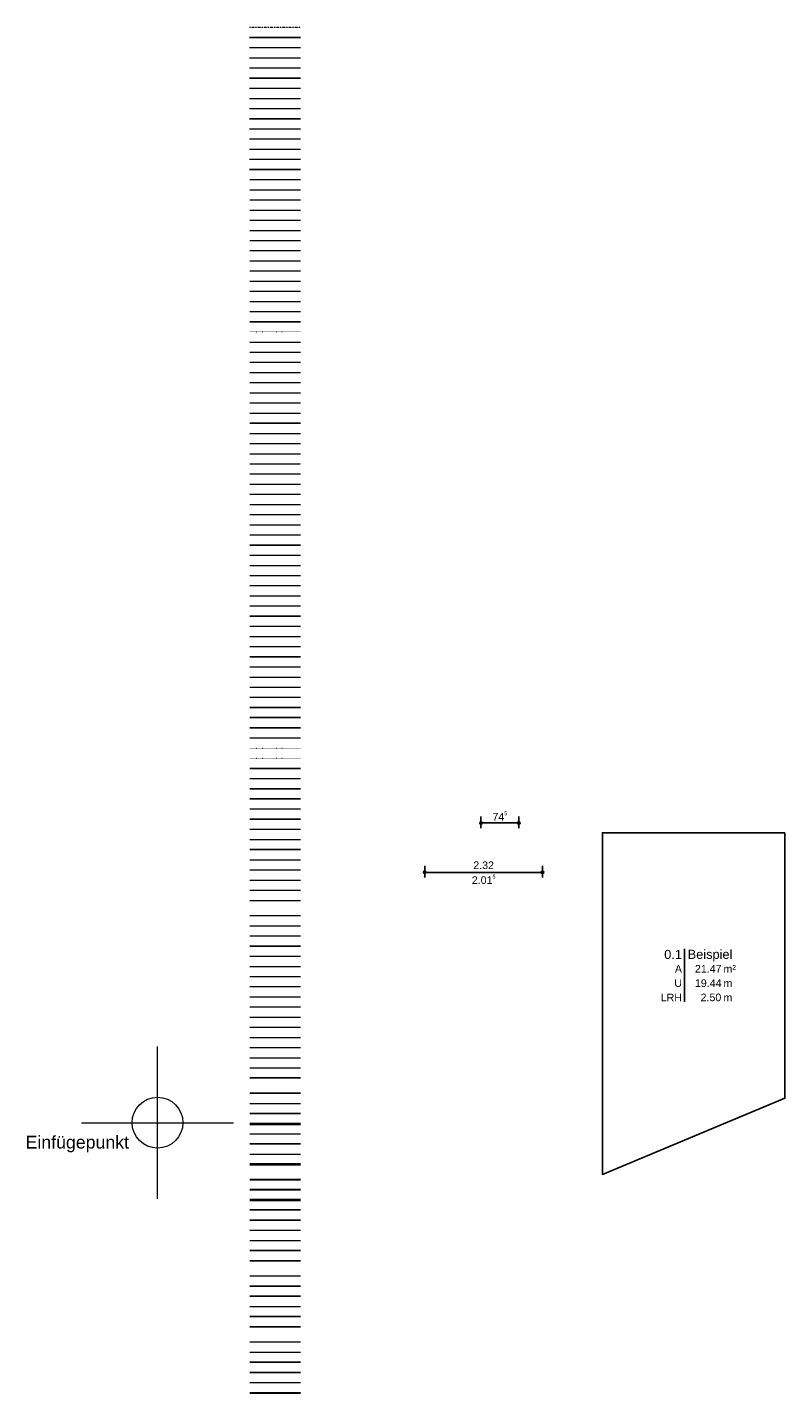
# Model space of a CAD drawing. Header units: millimetres. Extents: x -2566 to 12357, y -32618 to 21580.
# Tile 2 of 2: x -2566 to 12357, y -5320 to 21580. Entities that reach past the tile are written whole.
import ezdxf
from ezdxf.enums import TextEntityAlignment as Align

# ---------------------------------------------------------------- set-up
doc = ezdxf.new("R2010")
doc.units = ezdxf.units.MM
doc.header["$MEASUREMENT"] = 0
for name, pattern in [('ACAD_ISO02W100', [15, 12, -3]), ('ACAD_ISO07W100', [3, 0, -3]), ('ACAD_ISO10W100', [18, 12, -3, 0, -3]), ('AUSGEZOGEN', [0]), ('STRICHPUNKT2', [0.5, 0.25, -0.125, 0, -0.125])]:
    doc.linetypes.add(name, pattern=pattern)
for name, color, linetype, lineweight in [('A_ACHSE', 9, 'STRICHPUNKT2', 15), ('A_ACHSE-TXT', 7, 'Continuous', 25), ('A_BEM-100', 8, 'Continuous', 13), ('A_BEM-50', 8, 'Continuous', 18), ('A_BO', 7, 'Continuous', 13), ('A_BO-TXT', 7, 'Continuous', 25), ('A_DA', 7, 'Continuous', 18), ('A_DA-A', 2, 'ABBRUCH', 25), ('A_DA-A-S', 2, 'Continuous', 9), ('A_DA-N', 1, 'Continuous', 18), ('A_DA-N-S', 1, 'Continuous', 9), ('A_DA-S', 254, 'Continuous', 9), ('A_DA-TXT', 7, 'Continuous', 25), ('A_DA_AUF', 7, 'Continuous', 18), ('A_DA_FE', 250, 'Continuous', 13), ('A_DA_FE-A', 2, 'ABBRUCH', 13), ('A_DA_FE-N', 1, 'Continuous', 13), ('A_DA_FE-TXT', 250, 'Continuous', 15), ('A_DA_KONSTR', 7, 'Continuous', 18), ('A_DE', 7, 'Continuous', 15), ('A_DE-A', 2, 'ABBRUCH', 15), ('A_DE-A-S', 2, 'Continuous', 9), ('A_DE-D', 250, 'Continuous', 13), ('A_DE-D-BEM', 8, 'Continuous', 9), ('A_DE-N', 1, 'Continuous', 15), ('A_DE-N-S', 1, 'Continuous', 9), ('A_DE-S', 254, 'Continuous', 9), ('A_DE-TXT', 7, 'Continuous', 25), ('A_DE_UZ', 252, 'ACAD_ISO07W100', 18), ('A_DE_UZ-TXT', 252, 'Continuous', 18), ('A_FASSADE', 7, 'Continuous', 15), ('A_FASSADE-A', 2, 'ABBRUCH', 15), ('A_FASSADE-N', 1, 'Continuous', 15), ('A_FASSADE-TXT', 250, 'Continuous', 15), ('A_FE', 7, 'Continuous', 15), ('A_FE-A', 2, 'ABBRUCH', 15), ('A_FE-N', 1, 'Continuous', 15), ('A_FE-TXT', 7, 'Continuous', 25), ('A_FU', 7, 'ACAD_ISO02W100', 18), ('A_GEL', 7, 'Continuous', 15), ('A_GEL-VER', 7, 'ACAD_ISO02W100', 15), ('A_GSL', 7, 'ACAD_ISO10W100', 20), ('A_LW', 7, 'Continuous', 18), ('A_LW-A', 2, 'ABBRUCH', 18), ('A_LW-A-S', 2, 'Continuous', 9), ('A_LW-N', 1, 'Continuous', 18), ('A_LW-N-S', 1, 'Continuous', 9), ('A_LW-S', 254, 'Continuous', 9), ('A_SO', 7, 'Continuous', 15), ('A_SO-TXT', 7, 'Continuous', 25), ('A_ST', 7, 'Continuous', 18), ('A_ST-A', 2, 'ABBRUCH', 18), ('A_ST-A-S', 2, 'Continuous', 9), ('A_ST-N', 1, 'Continuous', 18), ('A_ST-N-S', 1, 'Continuous', 9), ('A_ST-S', 254, 'Continuous', 9), ('A_ST-TXT', 7, 'Continuous', 25), ('A_TR', 7, 'Continuous', 15), ('A_TR-A', 2, 'ABBRUCH', 15), ('A_TR-N', 1, 'Continuous', 15), ('A_TR-TXT', 7, 'Continuous', 25), ('A_TR-VER', 7, 'ACAD_ISO02W100', 13), ('A_TT', 7, 'Continuous', 15), ('A_TT-A', 2, 'ABBRUCH', 15), ('A_TT-N', 1, 'Continuous', 15), ('A_TT-TXT', 7, 'Continuous', 25), ('A_TXT', 7, 'Continuous', 25), ('A_TXT_A', 2, 'Continuous', 25), ('A_TXT_N', 1, 'Continuous', 18), ('A_UZ', 7, 'ACAD_ISO07W100', 18), ('A_UZ-TXT', 7, 'ACAD_ISO07W100', 18), ('A_VBB', 253, 'Continuous', 25), ('A_VBB-S', 9, 'Continuous', 13), ('A_W', 7, 'Continuous', 25), ('A_W-A', 2, 'ABBRUCH', 25), ('A_W-A-S', 2, 'Continuous', 9), ('A_W-N', 1, 'Continuous', 25), ('A_W-N-S', 1, 'Continuous', 9), ('A_W-S', 254, 'Continuous', 9), ('A_W-TXT', 7, 'Continuous', 25), ('A_W-VER', 7, 'ACAD_ISO02W100', 15), ('A_W-WD', 7, 'Continuous', 13), ('A_W-WD-S', 254, 'Continuous', 9), ('A_W-WS', 254, 'Continuous', 13), ('A_W-WV', 7, 'Continuous', 13), ('AE_AUF', 7, 'Continuous', 13), ('AE_AUF-A', 2, 'ABBRUCH', 13), ('AE_AUF-N', 1, 'Continuous', 13), ('AE_AUF-TXT', 7, 'Continuous', 25), ('AE_MO', 255, 'Continuous', 15), ('AE_MO-F', 7, 'Continuous', 15), ('AE_MO-N', 1, 'Continuous', 15), ('AE_MO-TXT', 7, 'Continuous', 15), ('AE_SE', 7, 'Continuous', 15), ('AE_SE-A', 2, 'ABBRUCH', 15), ('AE_SE-N', 1, 'Continuous', 15), ('AE_SE-TXT', 7, 'Continuous', 15), ('AE_TE', 7, 'Continuous', 15), ('AE_TE-A', 2, 'ABBRUCH', 15), ('AE_TE-N', 1, 'Continuous', 15), ('AE_TE-TXT', 7, 'Continuous', 15), ('BS_BEM', 8, 'Continuous', 18), ('BS_FLUCHTWEGE', 102, 'Continuous', 25), ('BS_SCHILDER', 102, 'Continuous', 25), ('BS_SCHRAFFUR', 102, 'Continuous', 13), ('BS_SYMBOLE', 102, 'Continuous', 25), ('EL_BZ', 200, 'Continuous', 18), ('EL_BZ-BEM', 8, 'Continuous', 18), ('EL_BZ-GER', 200, 'Continuous', 25), ('EL_BZ-TXT', 7, 'Continuous', 25), ('EL_KK', 51, 'Continuous', 18), ('EL_KK_DDO', 2, 'Continuous', 30), ('FM_RAUM_A-TXT', 250, 'Continuous', 25), ('KA_ALLGEMEIN', 7, 'Continuous', 25), ('KA_FFN', 7, 'Continuous', 18), ('KA_HLI', 9, 'ACAD_ISO02W100', 25), ('KA_MPT', 1, 'Continuous', 40), ('KA_RAS', 9, 'Continuous', 18), ('KA_TXT', 7, 'Continuous', 25), ('KA_VAN', 8, 'Continuous', 18), ('KA_VBB', 8, 'Continuous', 40), ('LP_ALLGEMEIN', 7, 'Continuous', 30), ('LP_ERS', 30, 'Continuous', 30), ('LP_GBB', 1, 'Continuous', 40), ('LP_GRE', 6, 'Continuous', 25), ('LP_KOT', 7, 'Continuous', 25), ('LP_MSL', 8, 'Continuous', 18), ('LP_RAS', 9, 'Continuous', 18), ('LP_TXT', 7, 'Continuous', 25)]:
    doc.layers.add(name, color=color, linetype=linetype, lineweight=lineweight)
for name, color, linetype, lineweight, plot in [('AF', 8, 'Continuous', 25, False), ('FM_RAUM_A', 255, 'Continuous', 25, False), ('KO_EINF', 1, 'Continuous', 18, False)]:
    doc.layers.add(name, color=color, linetype=linetype, lineweight=lineweight, plot=plot)
doc.styles.get("Standard").update_dxf_attribs({"font": 'arial.ttf'})
doc.linetypes.add('ABBRUCH', pattern='A,0.15,-0.15,["X",Standard,S=0.07,R=0,X=-0.1,Y=-0.035],-0.005', length=0.305)
doc.dimstyles.new('cm von mm hochgestellt', dxfattribs={"dimscale": 100, "dimtxt": 1.5, "dimasz": 1, "dimexe": 1.25, "dimexo": 1, "dimtad": 1, "dimdec": 0, "dimlfac": 0.1, "dimrnd": 0.499, "dimzin": 1, "dimtxsty": 'Standard', "dimblk": 'SMALL', "dimcen": -2.5, "dimadec": 0, "dimazin": 0, "dimtfac": 1, "dimtdec": 0, "dimtmove": 0, "dimatfit": 3, "dimfxl": 1, "dimfxlon": 1, "dimarcsym": 0})
doc.dimstyles.new('m von mm', dxfattribs={"dimscale": 100, "dimtxt": 1.5, "dimasz": 1, "dimexe": 1.25, "dimexo": 0.5, "dimtad": 1, "dimlfac": 0.001, "dimzin": 1, "dimdsep": 46, "dimtxsty": 'Standard', "dimblk": 'SMALL', "dimcen": -2.5, "dimadec": 0, "dimazin": 0, "dimtfac": 1, "dimtmove": 0, "dimatfit": 3, "dimfxl": 1, "dimfxlon": 1, "dimarcsym": 0})

# ---------------------------------------------------------------- blocks, each defined once
blk = doc.blocks.new('Einfügepunkt')
at = {"layer": 'KO_EINF'}
for p, q in [((0, -1.5), (0, 1.5)), ((-1.5, 0), (1.5, 0))]:
    blk.add_line(p, q, dxfattribs=at)
blk.add_circle((0, 0), 0.5, dxfattribs=at)
blk.add_text('Einfügepunkt', height=0.25, dxfattribs=at).set_placement((-2.6, -0.509, -1586.669))
blk = doc.blocks.new('Raumstempel')
at = {"layer": 'FM_RAUM_A-TXT'}
blk.add_line((0, 0), (0, -0.698), dxfattribs=at)
for s, p in [('A', (-0.031, -0.314)), ('U', (-0.031, -0.501)), ('LRH', (-0.031, -0.69))]:
    blk.add_text(s, height=0.1, dxfattribs=at).set_placement(p, align=Align.RIGHT)
for s, p in [('m²', (0.514, -0.314)), ('m', (0.514, -0.501)), ('m', (0.514, -0.69))]:
    blk.add_text(s, height=0.1, dxfattribs=at).set_placement(p)
for tag, height, p in [('RAUMNUMMER', 0.12, (-0.031, -0.134)), ('RAUMFLÄCHE', 0.1, (0.489, -0.312)), ('RAUMUMFANG', 0.1, (0.489, -0.501))]:
    blk.add_attdef(tag, text='', height=height, dxfattribs=at).set_placement(p, align=Align.RIGHT)
blk.add_attdef('RAUMBEZEICHNUNG', (0.044, -0.133), '', height=0.12, dxfattribs=at)
blk = doc.blocks.new('_Small')
at = {"color": 0, "linetype": 'ByBlock', "lineweight": -2}
blk.add_circle((0, 0), 0.25, dxfattribs=at)
blk = doc.blocks.new('*D7')
at = {"layer": 'A_BEM-100', "color": 0, "lineweight": -2, "transparency": 16777216}
for p, q in [((5265, 4832), (5265, 5057)), ((5265, 4932), (7585, 4932)), ((7585, 4832), (7585, 5057))]:
    blk.add_line(p, q, dxfattribs=at)
at = {"layer": 'Defpoints', "color": 0, "transparency": 16777216}
for p in [(7585, 4932), (5265, 4552), (7585, 4528)]:
    blk.add_point(p, dxfattribs=at)
at = {"layer": 'A_BEM-100', "color": 0, "lineweight": -2, "transparency": 16777216, "xscale": 100, "yscale": 100, "zscale": 100, "rotation": 180}
blk.add_blockref('_Small', (5265, 4932), dxfattribs=at)
at = {"layer": 'A_BEM-100', "color": 0, "lineweight": -2, "transparency": 16777216, "xscale": 100, "yscale": 100, "zscale": 100}
blk.add_blockref('_Small', (7585, 4932), dxfattribs=at)
at = {"layer": 'A_BEM-100', "color": 0, "transparency": 16777216, "char_height": 150, "attachment_point": 5}
for s, insert in [('2.32', (6425, 5071)), ('2.01{\\A1;{\\H0.5x;\\S5^ ;}}', (6425, 4793))]:
    blk.add_mtext(s, dxfattribs=dict(at, insert=insert))
blk = doc.blocks.new('*D8')
at = {"layer": 'A_BEM-100', "color": 0, "lineweight": -2, "transparency": 16777216}
for p, q in [((6373, 5805), (6373, 6030)), ((7118, 5805), (7118, 6030)), ((6373, 5905), (7118, 5905))]:
    blk.add_line(p, q, dxfattribs=at)
at = {"layer": 'Defpoints', "color": 0, "transparency": 16777216}
for p in [(7118, 5905), (6373, 850), (7118, 850)]:
    blk.add_point(p, dxfattribs=at)
at = {"layer": 'A_BEM-100', "color": 0, "lineweight": -2, "transparency": 16777216, "xscale": 100, "yscale": 100, "zscale": 100, "rotation": 180}
blk.add_blockref('_Small', (6373, 5905), dxfattribs=at)
at = {"layer": 'A_BEM-100', "color": 0, "lineweight": -2, "transparency": 16777216, "xscale": 100, "yscale": 100, "zscale": 100}
blk.add_blockref('_Small', (7118, 5905), dxfattribs=at)
at = {"layer": 'A_BEM-100', "color": 0, "transparency": 16777216, "insert": (6745, 6042), "char_height": 150, "attachment_point": 5}
blk.add_mtext('74{\\A1;{\\H0.5x;\\S5^ ;}}', dxfattribs=at)

msp = doc.modelspace()

# ---------------------------------------------------------------- linework, layer by layer
at = {"layer": 'A_ACHSE'}
msp.add_line((1814.367, 21580.082), (2814.367, 21580.082), dxfattribs=at)
at = {"layer": 'A_ACHSE-TXT'}
msp.add_line((1814.367, 21380.082), (2814.367, 21380.082), dxfattribs=at)
at = {"layer": 'A_BEM-100'}
msp.add_line((1814.367, 20980.082), (2814.367, 20980.082), dxfattribs=at)
at = {"layer": 'A_BEM-50'}
msp.add_line((1814.367, 21180.082), (2814.367, 21180.082), dxfattribs=at)
at = {"layer": 'A_BO'}
msp.add_line((1814.367, 20780.082), (2814.367, 20780.082), dxfattribs=at)
at = {"layer": 'A_BO-TXT'}
msp.add_line((1814.367, 20580.082), (2814.367, 20580.082), dxfattribs=at)
at = {"layer": 'A_DA'}
msp.add_line((1814.367, 20380.082), (2814.367, 20380.082), dxfattribs=at)
at = {"layer": 'A_DA-A'}
msp.add_line((1814.367, 19780.082), (2814.367, 19780.082), dxfattribs=at)
at = {"layer": 'A_DA-A-S'}
msp.add_line((1814.367, 19580.082), (2814.367, 19580.082), dxfattribs=at)
at = {"layer": 'A_DA-N'}
msp.add_line((1814.367, 19380.082), (2814.367, 19380.082), dxfattribs=at)
at = {"layer": 'A_DA-N-S'}
msp.add_line((1814.367, 19180.082), (2814.367, 19180.082), dxfattribs=at)
at = {"layer": 'A_DA-S'}
msp.add_line((1814.367, 18980.082), (2814.367, 18980.082), dxfattribs=at)
at = {"layer": 'A_DA-TXT'}
msp.add_line((1814.367, 18780.082), (2814.367, 18780.082), dxfattribs=at)
at = {"layer": 'A_DA_AUF'}
for p, q in [((1814.367, 20180.082), (2814.367, 20180.082)), ((1816.248, 18580.091), (2816.248, 18580.091))]:
    msp.add_line(p, q, dxfattribs=at)
at = {"layer": 'A_DA_FE'}
msp.add_line((1816.248, 18380.091), (2816.248, 18380.091), dxfattribs=at)
at = {"layer": 'A_DA_FE-A'}
msp.add_line((1816.248, 18180.091), (2816.248, 18180.091), dxfattribs=at)
at = {"layer": 'A_DA_FE-N'}
msp.add_line((1816.248, 17980.091), (2816.248, 17980.091), dxfattribs=at)
at = {"layer": 'A_DA_FE-TXT'}
msp.add_line((1816.248, 17780.091), (2816.248, 17780.091), dxfattribs=at)
at = {"layer": 'A_DA_KONSTR'}
for p, q in [((1814.367, 19980.082), (2814.367, 19980.082)), ((1816.248, 17580.091), (2816.248, 17580.091))]:
    msp.add_line(p, q, dxfattribs=at)
at = {"layer": 'A_DE'}
msp.add_line((1816.248, 17380.091), (2816.248, 17380.091), dxfattribs=at)
at = {"layer": 'A_DE-A'}
msp.add_line((1816.248, 17180.091), (2816.248, 17180.091), dxfattribs=at)
at = {"layer": 'A_DE-A-S'}
msp.add_line((1816.248, 16980.091), (2816.248, 16980.091), dxfattribs=at)
at = {"layer": 'A_DE-D'}
msp.add_line((1816.248, 16780.091), (2816.248, 16780.091), dxfattribs=at)
at = {"layer": 'A_DE-D-BEM'}
msp.add_line((1816.248, 16580.091), (2816.248, 16580.091), dxfattribs=at)
at = {"layer": 'A_DE-N'}
msp.add_line((1816.248, 16380.091), (2816.248, 16380.091), dxfattribs=at)
at = {"layer": 'A_DE-N-S'}
msp.add_line((1816.248, 16180.091), (2816.248, 16180.091), dxfattribs=at)
at = {"layer": 'A_DE-S'}
msp.add_line((1816.248, 15980.091), (2816.248, 15980.091), dxfattribs=at)
at = {"layer": 'A_DE-TXT'}
msp.add_line((1816.248, 15780.091), (2816.248, 15780.091), dxfattribs=at)
at = {"layer": 'A_DE_UZ'}
msp.add_line((1820.01, 15580.118), (2820.01, 15580.118), dxfattribs=at)
at = {"layer": 'A_DE_UZ-TXT'}
msp.add_line((1820.01, 15380.109), (2820.01, 15380.109), dxfattribs=at)
at = {"layer": 'A_FASSADE'}
msp.add_line((1818.129, 15180.1), (2818.129, 15180.1), dxfattribs=at)
at = {"layer": 'A_FASSADE-A'}
msp.add_line((1818.129, 14980.1), (2818.129, 14980.1), dxfattribs=at)
at = {"layer": 'A_FASSADE-N'}
msp.add_line((1818.129, 14780.1), (2818.129, 14780.1), dxfattribs=at)
at = {"layer": 'A_FASSADE-TXT'}
msp.add_line((1820.01, 14580.109), (2820.01, 14580.109), dxfattribs=at)
at = {"layer": 'A_FE'}
msp.add_line((1820.01, 14380.109), (2820.01, 14380.109), dxfattribs=at)
at = {"layer": 'A_FE-A'}
msp.add_line((1820.01, 14180.109), (2820.01, 14180.109), dxfattribs=at)
at = {"layer": 'A_FE-N'}
msp.add_line((1820.01, 13980.109), (2820.01, 13980.109), dxfattribs=at)
at = {"layer": 'A_FE-TXT'}
msp.add_line((1820.01, 13780.109), (2820.01, 13780.109), dxfattribs=at)
at = {"layer": 'A_FU'}
msp.add_line((1820.01, 13580.109), (2820.01, 13580.109), dxfattribs=at)
at = {"layer": 'A_GEL'}
msp.add_line((1820.01, 13380.109), (2820.01, 13380.109), dxfattribs=at)
at = {"layer": 'A_GEL-VER'}
msp.add_line((1820.01, 13180.109), (2820.01, 13180.109), dxfattribs=at)
at = {"layer": 'A_GSL'}
msp.add_line((1820.01, 12980.109), (2820.01, 12980.109), dxfattribs=at)
at = {"layer": 'A_LW'}
msp.add_line((1820.01, 12780.109), (2820.01, 12780.109), dxfattribs=at)
at = {"layer": 'A_LW-A'}
msp.add_line((1820.01, 12580.109), (2820.01, 12580.109), dxfattribs=at)
at = {"layer": 'A_LW-A-S'}
msp.add_line((1820.01, 12380.109), (2820.01, 12380.109), dxfattribs=at)
at = {"layer": 'A_LW-N'}
msp.add_line((1820.01, 12180.109), (2820.01, 12180.109), dxfattribs=at)
at = {"layer": 'A_LW-N-S'}
msp.add_line((1820.01, 11980.109), (2820.01, 11980.109), dxfattribs=at)
at = {"layer": 'A_LW-S'}
msp.add_line((1820.01, 11780.109), (2820.01, 11780.109), dxfattribs=at)
at = {"layer": 'A_SO'}
msp.add_line((1820.01, 11580.109), (2820.01, 11580.109), dxfattribs=at)
at = {"layer": 'A_SO-TXT'}
msp.add_line((1820.01, 11380.109), (2820.01, 11380.109), dxfattribs=at)
at = {"layer": 'A_ST'}
msp.add_line((1820.01, 11180.109), (2820.01, 11180.109), dxfattribs=at)
at = {"layer": 'A_ST-A'}
msp.add_line((1820.01, 10980.109), (2820.01, 10980.109), dxfattribs=at)
at = {"layer": 'A_ST-A-S'}
msp.add_line((1820.01, 10780.109), (2820.01, 10780.109), dxfattribs=at)
at = {"layer": 'A_ST-N'}
msp.add_line((1820.01, 10580.109), (2820.01, 10580.109), dxfattribs=at)
at = {"layer": 'A_ST-N-S'}
msp.add_line((1820.01, 10380.109), (2820.01, 10380.109), dxfattribs=at)
at = {"layer": 'A_ST-S'}
msp.add_line((1820.01, 10180.109), (2820.01, 10180.109), dxfattribs=at)
at = {"layer": 'A_ST-TXT'}
msp.add_line((1820.01, 9980.109), (2820.01, 9980.109), dxfattribs=at)
at = {"layer": 'A_TR'}
msp.add_line((1820.01, 9780.109), (2820.01, 9780.109), dxfattribs=at)
at = {"layer": 'A_TR-A'}
msp.add_line((1820.01, 9580.109), (2820.01, 9580.109), dxfattribs=at)
at = {"layer": 'A_TR-N'}
msp.add_line((1820.01, 9380.109), (2820.01, 9380.109), dxfattribs=at)
at = {"layer": 'A_TR-TXT'}
msp.add_line((1820.01, 9180.109), (2820.01, 9180.109), dxfattribs=at)
at = {"layer": 'A_TR-VER'}
msp.add_line((1820.01, 8980.109), (2820.01, 8980.109), dxfattribs=at)
at = {"layer": 'A_TT'}
msp.add_line((1820.01, 8780.109), (2820.01, 8780.109), dxfattribs=at)
at = {"layer": 'A_TT-A'}
msp.add_line((1820.01, 8580.109), (2820.01, 8580.109), dxfattribs=at)
at = {"layer": 'A_TT-N'}
msp.add_line((1820.01, 8380.109), (2820.01, 8380.109), dxfattribs=at)
at = {"layer": 'A_TT-TXT'}
msp.add_line((1820.01, 8180.109), (2820.01, 8180.109), dxfattribs=at)
at = {"layer": 'A_TXT'}
msp.add_line((1820.01, 7980.109), (2820.01, 7980.109), dxfattribs=at)
at = {"layer": 'A_TXT_A'}
msp.add_line((1820.01, 7780.109), (2820.01, 7780.109), dxfattribs=at)
at = {"layer": 'A_TXT_N'}
msp.add_line((1820.01, 7580.109), (2820.01, 7580.109), dxfattribs=at)
at = {"layer": 'A_UZ'}
msp.add_line((1820.01, 7380.109), (2820.01, 7380.109), dxfattribs=at)
at = {"layer": 'A_UZ-TXT'}
msp.add_line((1820.01, 7180.109), (2820.01, 7180.109), dxfattribs=at)
at = {"layer": 'A_VBB'}
msp.add_line((1820.01, 6980.109), (2820.01, 6980.109), dxfattribs=at)
at = {"layer": 'A_VBB-S'}
msp.add_line((1820.01, 6780.109), (2820.01, 6780.109), dxfattribs=at)
at = {"layer": 'A_W'}
msp.add_line((1820.01, 6580.109), (2820.01, 6580.109), dxfattribs=at)
at = {"layer": 'A_W-A'}
msp.add_line((1820.01, 6380.109), (2820.01, 6380.109), dxfattribs=at)
at = {"layer": 'A_W-A-S'}
msp.add_line((1820.01, 6180.109), (2820.01, 6180.109), dxfattribs=at)
at = {"layer": 'A_W-N'}
msp.add_line((1820.01, 5980.109), (2820.01, 5980.109), dxfattribs=at)
at = {"layer": 'A_W-N-S'}
msp.add_line((1820.01, 5780.109), (2820.01, 5780.109), dxfattribs=at)
at = {"layer": 'A_W-S'}
msp.add_line((1820.01, 5580.109), (2820.01, 5580.109), dxfattribs=at)
at = {"layer": 'A_W-TXT'}
msp.add_line((1820.01, 5380.109), (2820.01, 5380.109), dxfattribs=at)
at = {"layer": 'A_W-VER'}
msp.add_line((1820.01, 5180.109), (2820.01, 5180.109), dxfattribs=at)
at = {"layer": 'A_W-WD'}
msp.add_line((1820.01, 4980.109), (2820.01, 4980.109), dxfattribs=at)
at = {"layer": 'A_W-WD-S'}
msp.add_line((1820.01, 4780.109), (2820.01, 4780.109), dxfattribs=at)
at = {"layer": 'A_W-WS'}
msp.add_line((1820.01, 4580.109), (2820.01, 4580.109), dxfattribs=at)
at = {"layer": 'A_W-WV'}
msp.add_line((1820.01, 4380.109), (2820.01, 4380.109), dxfattribs=at)
at = {"layer": 'AE_AUF'}
msp.add_line((1820.01, 4080.109), (2820.01, 4080.109), dxfattribs=at)
at = {"layer": 'AE_AUF-A'}
msp.add_line((1820.01, 3880.109), (2820.01, 3880.109), dxfattribs=at)
at = {"layer": 'AE_AUF-N'}
msp.add_line((1820.01, 3680.109), (2820.01, 3680.109), dxfattribs=at)
at = {"layer": 'AE_AUF-TXT'}
msp.add_line((1820.01, 3480.109), (2820.01, 3480.109), dxfattribs=at)
at = {"layer": 'AE_MO'}
msp.add_line((1820.01, 3280.109), (2820.01, 3280.109), dxfattribs=at)
at = {"layer": 'AE_MO-F'}
msp.add_line((1820.01, 3080.109), (2820.01, 3080.109), dxfattribs=at)
at = {"layer": 'AE_MO-N'}
msp.add_line((1820.01, 2880.109), (2820.01, 2880.109), dxfattribs=at)
at = {"layer": 'AE_MO-TXT'}
msp.add_line((1820.01, 2680.109), (2820.01, 2680.109), dxfattribs=at)
at = {"layer": 'AE_SE'}
msp.add_line((1820.01, 2480.109), (2820.01, 2480.109), dxfattribs=at)
at = {"layer": 'AE_SE-A'}
msp.add_line((1820.01, 2280.109), (2820.01, 2280.109), dxfattribs=at)
at = {"layer": 'AE_SE-N'}
msp.add_line((1820.01, 2080.109), (2820.01, 2080.109), dxfattribs=at)
at = {"layer": 'AE_SE-TXT'}
msp.add_line((1820.01, 1880.109), (2820.01, 1880.109), dxfattribs=at)
at = {"layer": 'AE_TE'}
msp.add_line((1820.01, 1680.109), (2820.01, 1680.109), dxfattribs=at)
at = {"layer": 'AE_TE-A'}
msp.add_line((1820.01, 1480.459), (2820.01, 1480.459), dxfattribs=at)
at = {"layer": 'AE_TE-N'}
msp.add_line((1820.01, 1280.459), (2820.01, 1280.459), dxfattribs=at)
at = {"layer": 'AE_TE-TXT'}
msp.add_line((1820.01, 1080.459), (2820.01, 1080.459), dxfattribs=at)
at = {"layer": 'AF'}
msp.add_line((1820.01, 880.459), (2820.01, 880.459), dxfattribs=at)
at = {"layer": 'BS_BEM'}
msp.add_line((1820.01, -3019.541), (2820.01, -3019.541), dxfattribs=at)
at = {"layer": 'BS_FLUCHTWEGE'}
msp.add_line((1820.01, -3219.541), (2820.01, -3219.541), dxfattribs=at)
at = {"layer": 'BS_SCHILDER'}
msp.add_line((1820.01, -3419.541), (2820.01, -3419.541), dxfattribs=at)
at = {"layer": 'BS_SCHRAFFUR'}
msp.add_line((1820.01, -3619.541), (2820.01, -3619.541), dxfattribs=at)
at = {"layer": 'BS_SYMBOLE'}
for p, q in [((1820.01, -3819.541), (2820.01, -3819.541)), ((1820.01, -4019.541), (2820.01, -4019.541))]:
    msp.add_line(p, q, dxfattribs=at)
at = {"layer": 'EL_BZ'}
msp.add_line((1820.01, -4319.541), (2820.01, -4319.541), dxfattribs=at)
at = {"layer": 'EL_BZ-BEM'}
msp.add_line((1820.01, -4519.541), (2820.01, -4519.541), dxfattribs=at)
at = {"layer": 'EL_BZ-GER'}
msp.add_line((1820.01, -4719.541), (2820.01, -4719.541), dxfattribs=at)
at = {"layer": 'EL_BZ-TXT'}
msp.add_line((1820.01, -4919.541), (2820.01, -4919.541), dxfattribs=at)
at = {"layer": 'EL_KK'}
msp.add_line((1820.01, -5119.541), (2820.01, -5119.541), dxfattribs=at)
at = {"layer": 'EL_KK_DDO'}
msp.add_line((1820.01, -5319.541), (2820.01, -5319.541), dxfattribs=at)
at = {"layer": 'FM_RAUM_A'}
msp.add_lwpolyline([(12356.935, 5710.854), (12356.935, 480.854), (8766.935, -1019.146), (8766.935, 5710.854)], close=True, dxfattribs=at)
at = {"layer": 'KA_ALLGEMEIN'}
msp.add_line((1820.01, 580.459), (2820.01, 580.459), dxfattribs=at)
at = {"layer": 'KA_FFN'}
msp.add_line((1820.01, 380.459), (2820.01, 380.459), dxfattribs=at)
at = {"layer": 'KA_HLI'}
msp.add_line((1820.01, 180.459), (2820.01, 180.459), dxfattribs=at)
at = {"layer": 'KA_MPT'}
msp.add_line((1820.01, -19.541), (2820.01, -19.541), dxfattribs=at)
at = {"layer": 'KA_RAS'}
msp.add_line((1820.01, -219.541), (2820.01, -219.541), dxfattribs=at)
at = {"layer": 'KA_TXT'}
msp.add_line((1820.01, -419.541), (2820.01, -419.541), dxfattribs=at)
at = {"layer": 'KA_VAN'}
msp.add_line((1820.01, -619.541), (2820.01, -619.541), dxfattribs=at)
at = {"layer": 'KA_VBB'}
msp.add_line((1820.01, -819.541), (2820.01, -819.541), dxfattribs=at)
at = {"layer": 'LP_ALLGEMEIN'}
msp.add_line((1820.01, -1119.541), (2820.01, -1119.541), dxfattribs=at)
at = {"layer": 'LP_ERS'}
msp.add_line((1820.01, -1319.541), (2820.01, -1319.541), dxfattribs=at)
at = {"layer": 'LP_GBB'}
msp.add_line((1820.01, -1519.541), (2820.01, -1519.541), dxfattribs=at)
at = {"layer": 'LP_GRE'}
msp.add_line((1820.01, -1719.541), (2820.01, -1719.541), dxfattribs=at)
at = {"layer": 'LP_KOT'}
msp.add_line((1820.01, -1919.541), (2820.01, -1919.541), dxfattribs=at)
at = {"layer": 'LP_MSL'}
msp.add_line((1820.01, -2119.541), (2820.01, -2119.541), dxfattribs=at)
at = {"layer": 'LP_RAS'}
msp.add_line((1820.01, -2319.541), (2820.01, -2319.541), dxfattribs=at)
at = {"layer": 'LP_TXT'}
for p, q in [((1820.01, -2519.541), (2820.01, -2519.541)), ((1820.01, -2719.541), (2820.01, -2719.541))]:
    msp.add_line(p, q, dxfattribs=at)

# ---------------------------------------------------------------- block references
at = {"layer": 'FM_RAUM_A-TXT'}
ref = msp.add_blockref('Raumstempel', (10379.653, 3425.749), dxfattribs=dict(at, xscale=1500, yscale=1500, zscale=39.37007874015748))
ref.add_attrib('RAUMUMFANG', '19.44', dxfattribs={"height": 150}).set_placement((11112.614, 2673.57), align=Align.RIGHT)
ref.add_attrib('RAUMFLÄCHE', '21.47', dxfattribs={"height": 150}).set_placement((11112.614, 2957.323), align=Align.RIGHT)
ref.add_attrib('RAUMBEZEICHNUNG', 'Beispiel', (10445.428, 3226.97), dxfattribs={"height": 180})
ref.add_attrib('RAUMNUMMER', '0.1', dxfattribs={"height": 180}).set_placement((10332.793, 3225), align=Align.RIGHT)
ref.add_attrib('RAUMHÖHE', '2.50', dxfattribs={"layer": '0', "height": 150}).set_placement((11107.79, 2393.737), align=Align.RIGHT)
at = {"layer": 'KO_EINF', "linetype": 'AUSGEZOGEN', "lineweight": 40, "xscale": 1000, "yscale": 1000, "zscale": 1000}
msp.add_blockref('Einfügepunkt', (0, 0), dxfattribs=at)

# ---------------------------------------------------------------- dimensions: what is measured, and where the dimension line sits
at = {"layer": 'A_BEM-100'}
dim = msp.add_linear_dim(base=(7117.926435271, 5904.93182575), p1=(6372.926435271, 849.93182575), p2=(7117.926435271, 849.93182575), dimstyle='cm von mm hochgestellt', override={"dimpost": '{\\A1;{\\H0.5x;\\S5^;}}', "dimtmove": 1}, dxfattribs=at)
dim.commit()
dim.dimension.update_dxf_attribs({"geometry": '*D8', "text_midpoint": (6745.426435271, 6042.43182575)})
dim = msp.add_linear_dim(base=(7585.205, 4932.165), p1=(5265.205, 4551.936), p2=(7585.205, 4527.86), text='<>\\X2.01{\\A1;{\\H0.5x;\\S5^ ;}}', dimstyle='m von mm', dxfattribs=at)
dim.commit()
dim.dimension.update_dxf_attribs({"geometry": '*D7', "text_midpoint": (6425.205, 4932.165)})

doc.saveas('drawing.dxf')
